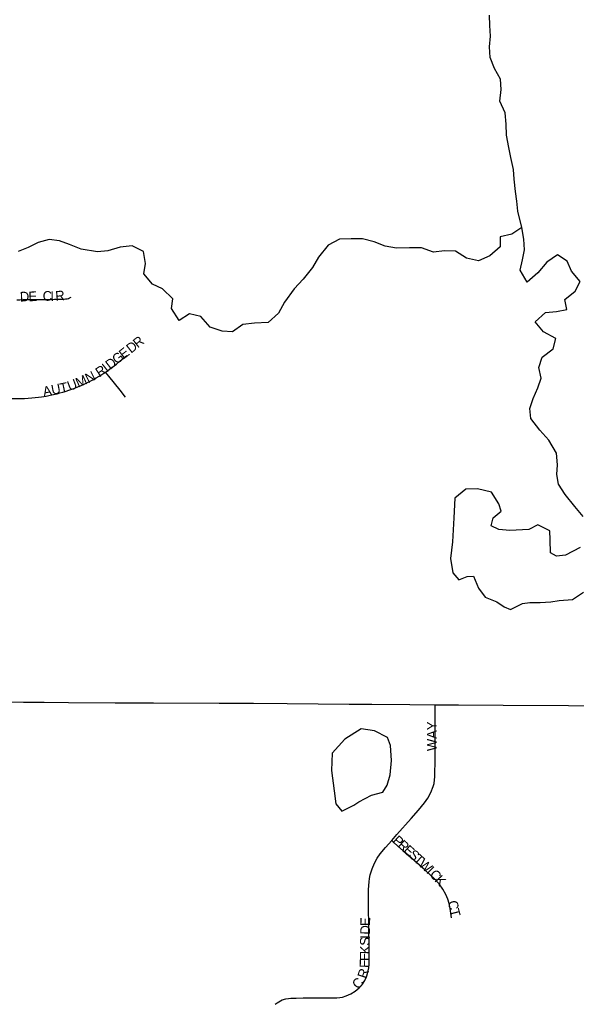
# Model space of a CAD drawing. Header units: feet. Extents: x 2113747 to 2516209, y 960708 to 1356798.
# Tile 150 of 206: x 2291766 to 2294635, y 1188470 to 1193546. Entities that reach past the tile are written whole.
import ezdxf

# ---------------------------------------------------------------- set-up
doc = ezdxf.new("R2010")
doc.units = ezdxf.units.FT
doc.header["$LTSCALE"] = 50
doc.header["$MEASUREMENT"] = 0
for name, color, linetype in [('0_Xref', 7, 'Continuous'), ('GM_X_City_Street', 251, 'Continuous'), ('GM_X_City_Street_Text', 251, 'Continuous'), ('GM_X_Minor_Lake', 5, 'Continuous'), ('GM_X_Minor_River', 5, 'Continuous')]:
    doc.layers.add(name, color=color, linetype=linetype)
doc.styles.add('Styledgn030', font='dgn030.shx')

# ---------------------------------------------------------------- blocks, each defined once
blk = doc.blocks.new('POR')
at = {"layer": 'GM_X_City_Street', "flags": 128}
for points in [[(2291751.5, 1192101.9), (2291767.2, 1192102.9), (2291784.3, 1192103.4), (2291897.1, 1192104.1), (2291924.4, 1192104.6), (2291945.4, 1192105.1), (2291966.5, 1192105.4), (2291994.5, 1192106.1), (2292002.6, 1192106.7), (2292010.8, 1192108.1), (2292017.4, 1192109.8), (2292023.4, 1192111.7), (2292032.5, 1192115.8)], [(2292208.9, 1191729.7), (2292219.2, 1191736.7), (2292229.7, 1191744.2), (2292241.8, 1191753.2), (2292253.1, 1191761.9), (2292264.8, 1191771), (2292283, 1191785.7), (2292319.4, 1191815.7)], [(2291651.7, 1191593.7), (2291769.8, 1191593.6), (2291791, 1191594), (2291810, 1191594.9), (2291829.6, 1191596.2), (2291846.1, 1191597.9), (2291863.5, 1191600.1), (2291879.1, 1191602.2), (2291903.4, 1191606.1), (2291923.4, 1191610), (2291941.2, 1191613.9), (2291959, 1191618.3), (2291973.8, 1191622.2), (2291989.5, 1191626.5), (2292005.1, 1191631.3), (2292019.4, 1191636), (2292035.9, 1191641.7), (2292051.1, 1191647.3), (2292066.3, 1191653.4), (2292078, 1191658.1), (2292092.4, 1191664.7), (2292105, 1191670.7), (2292119.3, 1191677.7), (2292132.8, 1191684.6), (2292143.7, 1191690.3), (2292160.5, 1191699.8), (2292176.2, 1191708.9), (2292189.2, 1191716.9), (2292200.5, 1191724.2), (2292208.9, 1191729.7)], [(2292311.8, 1191600.7), (2292283.6, 1191636.8), (2292226.2, 1191708.1), (2292208.9, 1191729.7)], [(2291268.8, 1190034.2), (2291340.8, 1190034.3), (2291539.4, 1190032.1), (2291654.4, 1190030.6), (2291786.8, 1190028.7), (2291892.3, 1190027.1), (2292017.7, 1190026.2), (2292258.4, 1190024.6), (2292455.7, 1190023.8), (2292793.9, 1190022.6), (2292972.1, 1190022), (2293145.5, 1190020.5), (2293464.1, 1190018.1), (2293581.8, 1190017.1), (2293776.4, 1190015.7), (2293908.4, 1190014.7)], [(2293683.5, 1189315.4), (2293710.2, 1189345.3), (2293784.2, 1189428.9), (2293821.8, 1189471.8), (2293852.5, 1189508.5), (2293869.3, 1189532.8), (2293884.6, 1189561.8), (2293896.8, 1189592.3), (2293901.7, 1189609.2), (2293904.7, 1189627.3), (2293906.3, 1189643.7), (2293907.7, 1189738.8), (2293908.4, 1190011.3), (2293908.4, 1190014.7)], [(2293908.4, 1190014.7), (2293939.6, 1190014.4), (2294028.7, 1190014.1), (2294258.2, 1190012.9), (2294595.6, 1190010.3), (2294866.2, 1190008.3), (2295016.6, 1190006.2), (2295275.6, 1190002.5), (2295443.8, 1190000.7), (2295656.3, 1189997.9), (2295903.3, 1189994.6), (2296073.3, 1189992.3), (2296378.9, 1189989.3), (2296538.2, 1189988.3), (2296727.4, 1189987.1), (2296881.3, 1189985.4), (2297062.5, 1189983.5), (2297156.9, 1189982.5), (2297557.3, 1189982.8)], [(2293083.6, 1188470.2), (2293093.7, 1188477.5), (2293102.2, 1188483.6), (2293111.1, 1188488.3), (2293119.8, 1188492.4), (2293138.5, 1188498.1), (2293151.7, 1188500.4), (2293164.4, 1188501.7), (2293190.7, 1188502.3), (2293226.7, 1188502.9), (2293338.4, 1188503.3), (2293400.7, 1188504.1), (2293415.6, 1188505.2), (2293429.6, 1188507.8), (2293448.8, 1188513.7), (2293473, 1188523.8), (2293495.4, 1188537.4), (2293515.5, 1188554.3), (2293532.6, 1188574.2), (2293545, 1188593.5), (2293555.7, 1188617.4), (2293562.8, 1188642.6), (2293565.1, 1188657.5), (2293566.8, 1188675.1), (2293567.1, 1188747.4), (2293565.7, 1188885.2), (2293564.5, 1188960.6), (2293564.1, 1189062.2), (2293567, 1189101.5), (2293569.7, 1189118.1), (2293573.5, 1189136.9), (2293582.8, 1189168.3), (2293595.4, 1189198.6), (2293609.6, 1189224.4), (2293624.3, 1189246.1), (2293651.2, 1189279.2), (2293683.5, 1189315.4)], [(2293991.4, 1188915.2), (2293985.1, 1188964), (2293980.3, 1188989.8), (2293973.7, 1189011.7), (2293963.2, 1189035.8), (2293947, 1189064.3), (2293927.9, 1189090.9), (2293903.9, 1189117.8), (2293856, 1189162.6), (2293742.4, 1189261.9), (2293698.8, 1189301.6), (2293683.5, 1189315.4)]]:
    blk.add_lwpolyline(points, dxfattribs=at)
at = {"layer": 'GM_X_Minor_Lake'}
for p, q in [((2294546, 1190552.9), (2294616, 1190557.2)), ((2293514.3, 1189513.6), (2293580.1, 1189548))]:
    blk.add_line(p, q, dxfattribs=at)
at = {"layer": 'GM_X_Minor_Lake', "flags": 128}
for points in [[(2294616, 1190557.2), (2294671.9, 1190595.6)], [(2294654.8, 1190825.9), (2294578.9, 1190785.4), (2294532.9, 1190781.2), (2294502.8, 1190797.1), (2294500.5, 1190865.2), (2294498.3, 1190911.2), (2294436.1, 1190943), (2294390.2, 1190918.7), (2294292.1, 1190912.2), (2294236.1, 1190917.9), (2294196, 1190937.7), (2294205.8, 1190977.8), (2294247.6, 1191012.1), (2294235.5, 1191050.1), (2294197.2, 1191110), (2294125, 1191127.7), (2294065, 1191125.4), (2294009.2, 1191079), (2294003.7, 1190978.8), (2293996.2, 1190854.5), (2293986.6, 1190768.3), (2293999, 1190694.3), (2294029.2, 1190658.4), (2294073.1, 1190676.6), (2294105.1, 1190676.8), (2294131.5, 1190614.8), (2294165.7, 1190568.9), (2294225.8, 1190545.2), (2294264, 1190519.3), (2294296.1, 1190505.5), (2294358, 1190535.8), (2294396, 1190542.1), (2294448, 1190542.3), (2294504, 1190544.6), (2294546, 1190552.9)], [(2293580.1, 1189548), (2293638.1, 1189564.4), (2293660, 1189600.5), (2293675.7, 1189652.7), (2293683.4, 1189726.9), (2293677, 1189805), (2293662.8, 1189845), (2293594.6, 1189880.7), (2293526.5, 1189890.4), (2293442.7, 1189837.8), (2293377, 1189765.4), (2293373.4, 1189675.2), (2293387.9, 1189571.1), (2293396.3, 1189503), (2293426.4, 1189465.1), (2293488.3, 1189497.5), (2293514.3, 1189513.6)]]:
    blk.add_lwpolyline(points, dxfattribs=at)
at = {"layer": 'GM_X_Minor_River', "flags": 128}
for points in [[(2294670, 1190984.3), (2294627.8, 1191036.1), (2294577.4, 1191098), (2294543.2, 1191151.9), (2294534.9, 1191202), (2294538.7, 1191252.1), (2294532.4, 1191312.1), (2294494.1, 1191378.1), (2294447.8, 1191429.9), (2294401.5, 1191489.8), (2294395.2, 1191541.8), (2294413, 1191594), (2294436.8, 1191648.2), (2294454.5, 1191698.4), (2294442.3, 1191752.5), (2294460, 1191806.7), (2294515.9, 1191849), (2294529.6, 1191903.2), (2294465.4, 1191936.9), (2294423.1, 1191988.8), (2294477, 1192037.2), (2294533, 1192041.4), (2294587, 1192051.8), (2294576.7, 1192103.8), (2294628.5, 1192146.1), (2294654.3, 1192196.4), (2294610, 1192250.2), (2294587.8, 1192302.2), (2294537.6, 1192334), (2294483.7, 1192295.7), (2294436, 1192241.3), (2294382.2, 1192192.9), (2294345.8, 1192254.9), (2294357.6, 1192309), (2294367.4, 1192359.2), (2294365.1, 1192415.2), (2294354.8, 1192475.3), (2294334.4, 1192559.4), (2294328.1, 1192611.4), (2294321.9, 1192661.5), (2294315.6, 1192723.5), (2294311.4, 1192773.6), (2294297.1, 1192835.6), (2294286.8, 1192887.7), (2294274.5, 1192951.7), (2294274.2, 1193007.8), (2294268, 1193065.9), (2294241.7, 1193125.9), (2294247.4, 1193186), (2294245.1, 1193240.1), (2294212.9, 1193294), (2294190.6, 1193352), (2294188.3, 1193406.1), (2294192, 1193462.2), (2294189.8, 1193516.3), (2294187.5, 1193570.4)], [(2294354.8, 1192475.3), (2294302.9, 1192441), (2294243, 1192426.6), (2294243.2, 1192374.6), (2294189.4, 1192328.2), (2294131.5, 1192303.8), (2294069.4, 1192317.5), (2294013.2, 1192353.3), (2293955.1, 1192355), (2293899.1, 1192348.7), (2293837, 1192370.4), (2293774.9, 1192370.1), (2293708.9, 1192367.8), (2293650.8, 1192379.5), (2293592.7, 1192401.2), (2293532.6, 1192416.9), (2293474.5, 1192416.6), (2293414.5, 1192414.3), (2293356.6, 1192383.9), (2293306.9, 1192321.6), (2293275.1, 1192269.3), (2293227.4, 1192209), (2293181.6, 1192158.6), (2293131.9, 1192090.3), (2293100.1, 1192034), (2293046.3, 1191985.6), (2292976.3, 1191981.3), (2292916.3, 1191974.9), (2292862.4, 1191936.6), (2292810.4, 1191940.3), (2292748.2, 1191962.1), (2292699.9, 1192015.9), (2292641.8, 1192029.6), (2292588, 1191995.3), (2292549.6, 1192057.2), (2292555.4, 1192107.3), (2292503.1, 1192159.1), (2292451, 1192182.9), (2292406.7, 1192236.8), (2292414.5, 1192288.9), (2292404.2, 1192351), (2292346, 1192380.7), (2292284, 1192374.4), (2292220, 1192354), (2292168, 1192349.8), (2292083.9, 1192363.4), (2292023.7, 1192387.1), (2291971.6, 1192406.9), (2291917.6, 1192412.6), (2291861.6, 1192398.3), (2291809.7, 1192372), (2291757.7, 1192351.6)]]:
    blk.add_lwpolyline(points, dxfattribs=at)
at = {"layer": 'GM_X_City_Street_Text', "char_height": 50, "attachment_point": 7, "line_spacing_factor": 0.8, "style": 'Styledgn030'}
for s, insert, rotation in [('{\\Fdgn000|c0;\\C256;D}', (2291768.1, 1192093.1), 1.9674), ('{\\Fdgn000|c0;\\C256;E}', (2291812.1, 1192094.6), 1.8855), ('{\\Fdgn000|c0;\\C256;C}', (2291885.2, 1192096.3), 0.51), ('{\\Fdgn000|c0;\\C256;I}', (2291924.8, 1192096.6), 0.4807), ('{\\Fdgn000|c0;\\C256;R}', (2291951.9, 1192097), 4.5542), ('{\\Fdgn000|c0;\\C256;D}', (2292340.1, 1191824.1), 38.0283), ('{\\Fdgn000|c0;\\C256;R}', (2292374.7, 1191851.2), 38.0113), ('{\\Fdgn000|c0;\\C256;G}', (2292267.3, 1191767.2), 38.0186), ('{\\Fdgn000|c0;\\C256;E}', (2292301.9, 1191794.3), 38.0283), ('{\\Fdgn000|c0;\\C256;I}', (2292215.2, 1191726.5), 38.0671), ('{\\Fdgn000|c0;\\C256;D}', (2292232.5, 1191740.1), 37.9497), ('{\\Fdgn000|c0;\\C256;N}', (2292118.9, 1191671.5), 26.4843), ('{\\Fdgn000|c0;\\C256;R}', (2292177.5, 1191701.4), 33.3806), ('{\\Fdgn000|c0;\\C256;U}', (2291934, 1191612), 10.997), ('{\\Fdgn000|c0;\\C256;T}', (2291978.5, 1191620.7), 12.1367), ('{\\Fdgn000|c0;\\C256;U}', (2292023.3, 1191631.2), 20.8224), ('{\\Fdgn000|c0;\\C256;M}', (2292068.5, 1191648.5), 24.4306), ('{\\Fdgn000|c0;\\C256;A}', (2291890.8, 1191603.6), 10.997), ('{\\Fdgn000|c0;\\C256;WAY}', (2293916.1, 1189775.8), 90), ('{\\Fdgn000|c0;\\C256;P}', (2293684.2, 1189308.5), 318.092), ('{\\Fdgn000|c0;\\C256;R}', (2293710.4, 1189285), 318.0922), ('{\\Fdgn000|c0;\\C256;E}', (2293739.9, 1189258.6), 318.092), ('{\\Fdgn000|c0;\\C256;S}', (2293766.1, 1189235), 318.092), ('{\\Fdgn000|c0;\\C256;T}', (2293792.3, 1189211.5), 318.092), ('{\\Fdgn000|c0;\\C256;W}', (2293818.3, 1189188.2), 317.4854), ('{\\Fdgn000|c0;\\C256;I}', (2293859.7, 1189150.2), 315.6493), ('{\\Fdgn000|c0;\\C256;C}', (2293874.9, 1189135.4), 314.2443), ('{\\Fdgn000|c0;\\C256;K}', (2293901.9, 1189107.7), 312.3722), ('{\\Fdgn000|c0;\\C256;C}', (2293972.7, 1189000.7), 279.9095), ('{\\Fdgn000|c0;\\C256;T}', (2293980.8, 1188955.8), 284.6965), ('{\\Fdgn000|c0;\\C256;E}', (2293572.2, 1188873.3), 89.0984), ('{\\Fdgn000|c0;\\C256;D}', (2293571.5, 1188829.3), 89.1144), ('{\\Fdgn000|c0;\\C256;S}', (2293570.6, 1188772.1), 89.1163), ('{\\Fdgn000|c0;\\C256;I}', (2293571.1, 1188807.3), 89.0823), ('{\\Fdgn000|c0;\\C256;E}', (2293569.3, 1188692.9), 89.1027), ('{\\Fdgn000|c0;\\C256;K}', (2293569.9, 1188728.1), 89.0819), ('{\\Fdgn000|c0;\\C256;E}', (2293568.7, 1188657.5), 88.9781), ('{\\Fdgn000|c0;\\C256;R}', (2293553.1, 1188599.3), 72.1313), ('{\\Fdgn000|c0;\\C256;C}', (2293511.7, 1188544.1), 47.955)]:
    blk.add_mtext(s, dxfattribs=dict(at, insert=insert, rotation=rotation))

msp = doc.modelspace()

# ---------------------------------------------------------------- block references
at = {"layer": '0_Xref'}
msp.add_blockref('POR', (0, 0), dxfattribs=at)

doc.saveas('drawing.dxf')
